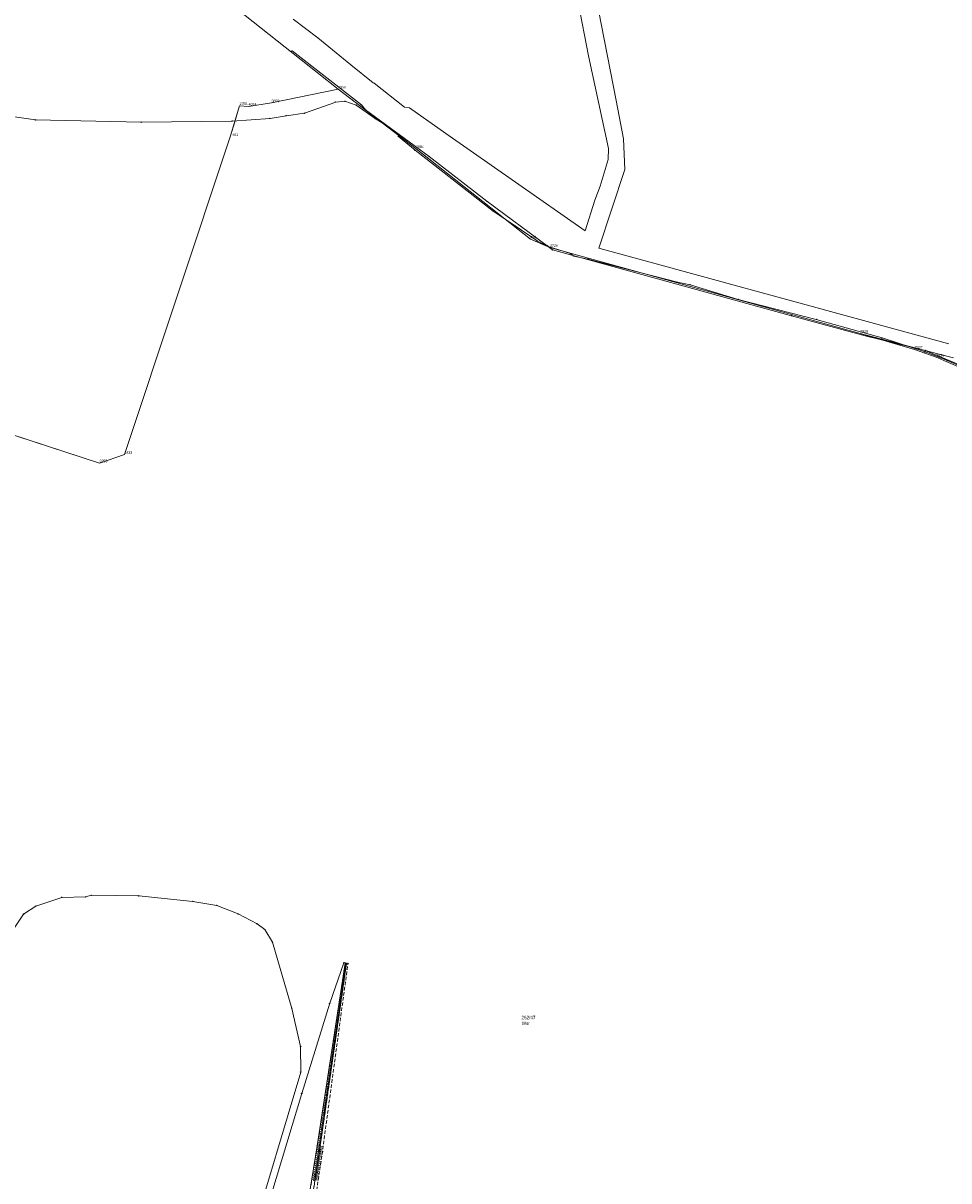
# Model space of a CAD drawing. Header units: metres. Extents: x 5548743 to 5556416, y 5707500 to 5714000.
# Tile 125 of 244: x 5552889 to 5553291, y 5711502 to 5712006. Entities that reach past the tile are written whole.
import ezdxf
from ezdxf.enums import TextEntityAlignment as Align

# ---------------------------------------------------------------- set-up
doc = ezdxf.new("R2010")
doc.units = ezdxf.units.M
doc.linetypes.add('1.5_0.75', pattern=[2.25, 1.5, -0.75])
doc.linetypes.add('219-1000', pattern=[0])
doc.layers.get('0').update_dxf_attribs({"color": 2, "lineweight": 5})
doc.styles.get("Standard").update_dxf_attribs({"font": 'Working1250', "width": 0.75})

# ---------------------------------------------------------------- blocks, each defined once
blk = doc.blocks.new('203')
at = {"linetype": 'Continuous', "lineweight": 0}
h = blk.add_hatch(color=0, dxfattribs=at)
edge = h.paths.add_edge_path()
edge.add_arc((0, 0), 0.09, 0, 360)
blk = doc.blocks.new('PIKIETAW1891')
at = {"color": 0}
blk.add_circle((0, 0), 0.09, dxfattribs=at)

msp = doc.modelspace()

# ---------------------------------------------------------------- linework, layer by layer
at = {"layer": '000 Inne (niezydentyfikowane)', "color": 7, "linetype": 'CONTINUOUS', "lineweight": 18, "flags": 128}
for points in [[(5553028.56, 5711592.07), (5553027.93, 5711592.16)], [(5553028.63, 5711592.56), (5553028, 5711592.65)], [(5553028.7, 5711593.06), (5553028.08, 5711593.15)], [(5553028.78, 5711593.55), (5553028.15, 5711593.64)], [(5553028.85, 5711594.05), (5553028.23, 5711594.14)], [(5553028.6, 5711592.31), (5553028.28, 5711592.36)], [(5553028.92, 5711594.55), (5553028.31, 5711594.63)], [(5553028.67, 5711592.81), (5553028.35, 5711592.86)], [(5553028.99, 5711595.04), (5553028.38, 5711595.13)], [(5553028.74, 5711593.31), (5553028.43, 5711593.35)], [(5553029.06, 5711595.54), (5553028.46, 5711595.62)], [(5553028.81, 5711593.8), (5553028.5, 5711593.85)], [(5553029.13, 5711596.03), (5553028.53, 5711596.12)], [(5553028.88, 5711594.3), (5553028.58, 5711594.34)], [(5553029.2, 5711596.53), (5553028.61, 5711596.61)], [(5553028.95, 5711594.79), (5553028.65, 5711594.84)], [(5553029.03, 5711595.29), (5553028.72, 5711595.33)], [(5553029.1, 5711595.78), (5553028.8, 5711595.83)], [(5553029.17, 5711596.28), (5553028.87, 5711596.32)], [(5553029.24, 5711596.78), (5553028.94, 5711596.82)], [(5553027.84, 5711587.11), (5553027.17, 5711587.21)], [(5553027.92, 5711587.61), (5553027.25, 5711587.7)], [(5553027.99, 5711588.1), (5553027.32, 5711588.2)], [(5553028.06, 5711588.6), (5553027.4, 5711588.69)], [(5553027.81, 5711586.86), (5553027.47, 5711586.91)], [(5553028.13, 5711589.09), (5553027.48, 5711589.19)], [(5553028.2, 5711589.59), (5553027.55, 5711589.68)], [(5553027.88, 5711587.36), (5553027.55, 5711587.41)], [(5553027.95, 5711587.85), (5553027.62, 5711587.9)], [(5553028.27, 5711590.08), (5553027.63, 5711590.18)], [(5553028.02, 5711588.35), (5553027.69, 5711588.4)], [(5553028.35, 5711590.58), (5553027.7, 5711590.67)], [(5553028.1, 5711588.85), (5553027.77, 5711588.89)], [(5553028.42, 5711591.08), (5553027.78, 5711591.17)], [(5553028.17, 5711589.34), (5553027.84, 5711589.39)], [(5553028.49, 5711591.57), (5553027.85, 5711591.66)], [(5553028.24, 5711589.84), (5553027.91, 5711589.88)], [(5553028.31, 5711590.33), (5553027.99, 5711590.38)], [(5553028.38, 5711590.83), (5553028.06, 5711590.87)], [(5553028.45, 5711591.32), (5553028.13, 5711591.37)], [(5553028.52, 5711591.82), (5553028.21, 5711591.87)], [(5553027.13, 5711582.15), (5553026.42, 5711582.26)], [(5553027.2, 5711582.65), (5553026.49, 5711582.75)], [(5553027.27, 5711583.15), (5553026.57, 5711583.25)], [(5553027.34, 5711583.64), (5553026.65, 5711583.74)], [(5553027.42, 5711584.14), (5553026.72, 5711584.24)], [(5553027.09, 5711581.91), (5553026.74, 5711581.96)], [(5553027.49, 5711584.63), (5553026.8, 5711584.73)], [(5553027.16, 5711582.4), (5553026.81, 5711582.45)], [(5553027.56, 5711585.13), (5553026.87, 5711585.23)], [(5553027.24, 5711582.9), (5553026.88, 5711582.95)], [(5553027.63, 5711585.62), (5553026.95, 5711585.72)], [(5553027.31, 5711583.39), (5553026.96, 5711583.44)], [(5553027.7, 5711586.12), (5553027.02, 5711586.22)], [(5553027.38, 5711583.89), (5553027.03, 5711583.94)], [(5553027.77, 5711586.62), (5553027.1, 5711586.71)], [(5553027.45, 5711584.38), (5553027.1, 5711584.43)], [(5553027.52, 5711584.88), (5553027.18, 5711584.93)], [(5553027.59, 5711585.38), (5553027.25, 5711585.43)], [(5553027.67, 5711585.87), (5553027.33, 5711585.92)], [(5553027.74, 5711586.37), (5553027.4, 5711586.42)], [(5553026.34, 5711576.69), (5553025.59, 5711576.8)], [(5553026.41, 5711577.19), (5553025.66, 5711577.3)], [(5553026.48, 5711577.69), (5553025.74, 5711577.8)], [(5553026.56, 5711578.19), (5553025.82, 5711578.3)], [(5553026.63, 5711578.69), (5553025.89, 5711578.79)], [(5553026.7, 5711579.18), (5553025.97, 5711579.29)], [(5553026.38, 5711576.94), (5553026, 5711577)], [(5553026.77, 5711579.68), (5553026.04, 5711579.78)], [(5553026.45, 5711577.44), (5553026.07, 5711577.5)], [(5553026.84, 5711580.17), (5553026.12, 5711580.28)], [(5553026.52, 5711577.94), (5553026.15, 5711578)], [(5553026.91, 5711580.67), (5553026.19, 5711580.77)], [(5553026.59, 5711578.44), (5553026.22, 5711578.49)], [(5553026.99, 5711581.16), (5553026.27, 5711581.27)], [(5553026.66, 5711578.93), (5553026.3, 5711578.99)], [(5553027.06, 5711581.66), (5553026.34, 5711581.76)], [(5553026.73, 5711579.43), (5553026.37, 5711579.48)], [(5553026.81, 5711579.92), (5553026.44, 5711579.98)], [(5553026.88, 5711580.42), (5553026.52, 5711580.47)], [(5553026.95, 5711580.92), (5553026.59, 5711580.97)], [(5553027.02, 5711581.41), (5553026.66, 5711581.46)], [(5553025.67, 5711572.06), (5553024.88, 5711572.17)], [(5553025.75, 5711572.59), (5553024.96, 5711572.7)], [(5553025.82, 5711573.11), (5553025.04, 5711573.22)], [(5553025.9, 5711573.63), (5553025.12, 5711573.74)], [(5553025.97, 5711574.15), (5553025.2, 5711574.26)], [(5553025.63, 5711571.8), (5553025.24, 5711571.85)], [(5553026.05, 5711574.66), (5553025.28, 5711574.77)], [(5553025.71, 5711572.32), (5553025.32, 5711572.38)], [(5553026.12, 5711575.17), (5553025.36, 5711575.28)], [(5553025.78, 5711572.85), (5553025.39, 5711572.9)], [(5553026.19, 5711575.68), (5553025.43, 5711575.79)], [(5553025.86, 5711573.37), (5553025.47, 5711573.43)], [(5553026.27, 5711576.19), (5553025.51, 5711576.3)], [(5553025.93, 5711573.89), (5553025.55, 5711573.94)], [(5553026.01, 5711574.4), (5553025.62, 5711574.46)], [(5553026.08, 5711574.92), (5553025.7, 5711574.97)], [(5553026.16, 5711575.43), (5553025.78, 5711575.48)], [(5553026.23, 5711575.94), (5553025.85, 5711575.99)], [(5553026.3, 5711576.44), (5553025.93, 5711576.5)], [(5553024.89, 5711566.65), (5553024.06, 5711566.77)], [(5553024.97, 5711567.2), (5553024.14, 5711567.32)], [(5553025.05, 5711567.75), (5553024.23, 5711567.87)], [(5553025.13, 5711568.3), (5553024.31, 5711568.42)], [(5553025.21, 5711568.85), (5553024.39, 5711568.97)], [(5553025.28, 5711569.39), (5553024.48, 5711569.51)], [(5553024.93, 5711566.93), (5553024.51, 5711566.99)], [(5553025.36, 5711569.93), (5553024.56, 5711570.05)], [(5553025.01, 5711567.48), (5553024.6, 5711567.54)], [(5553025.44, 5711570.47), (5553024.64, 5711570.58)], [(5553025.09, 5711568.03), (5553024.68, 5711568.09)], [(5553025.52, 5711571), (5553024.72, 5711571.12)], [(5553025.17, 5711568.58), (5553024.76, 5711568.63)], [(5553025.59, 5711571.53), (5553024.8, 5711571.65)], [(5553025.25, 5711569.12), (5553024.84, 5711569.18)], [(5553025.32, 5711569.66), (5553024.92, 5711569.72)], [(5553025.4, 5711570.2), (5553025, 5711570.26)], [(5553025.48, 5711570.73), (5553025.08, 5711570.79)], [(5553025.56, 5711571.27), (5553025.16, 5711571.32)], [(5553024.23, 5711562.11), (5553023.37, 5711562.24)], [(5553024.32, 5711562.69), (5553023.46, 5711562.82)], [(5553024.4, 5711563.27), (5553023.54, 5711563.39)], [(5553024.48, 5711563.84), (5553023.63, 5711563.96)], [(5553024.56, 5711564.41), (5553023.72, 5711564.53)], [(5553024.19, 5711561.82), (5553023.76, 5711561.89)], [(5553024.65, 5711564.97), (5553023.8, 5711565.09)], [(5553024.28, 5711562.4), (5553023.84, 5711562.47)], [(5553024.73, 5711565.53), (5553023.89, 5711565.66)], [(5553024.36, 5711562.98), (5553023.93, 5711563.04)], [(5553024.81, 5711566.09), (5553023.97, 5711566.21)], [(5553024.44, 5711563.55), (5553024.01, 5711563.61)], [(5553024.52, 5711564.12), (5553024.1, 5711564.18)], [(5553024.61, 5711564.69), (5553024.18, 5711564.75)], [(5553024.69, 5711565.25), (5553024.27, 5711565.31)], [(5553024.77, 5711565.81), (5553024.35, 5711565.87)], [(5553024.85, 5711566.37), (5553024.43, 5711566.43)], [(5553023.46, 5711556.78), (5553022.56, 5711556.91)], [(5553023.55, 5711557.38), (5553022.65, 5711557.52)], [(5553023.64, 5711557.99), (5553022.74, 5711558.12)], [(5553023.72, 5711558.59), (5553022.83, 5711558.71)], [(5553023.81, 5711559.18), (5553022.92, 5711559.31)], [(5553023.9, 5711559.77), (5553023.01, 5711559.9)], [(5553023.51, 5711557.08), (5553023.05, 5711557.15)], [(5553023.98, 5711560.36), (5553023.1, 5711560.49)], [(5553023.59, 5711557.69), (5553023.14, 5711557.75)], [(5553024.07, 5711560.95), (5553023.19, 5711561.08)], [(5553023.68, 5711558.29), (5553023.23, 5711558.35)], [(5553024.15, 5711561.53), (5553023.28, 5711561.66)], [(5553023.77, 5711558.88), (5553023.32, 5711558.95)], [(5553023.85, 5711559.48), (5553023.41, 5711559.54)], [(5553023.94, 5711560.07), (5553023.5, 5711560.13)], [(5553024.02, 5711560.66), (5553023.58, 5711560.72)], [(5553024.11, 5711561.24), (5553023.67, 5711561.31)], [(5553022.75, 5711551.82), (5553021.8, 5711551.96)], [(5553022.84, 5711552.45), (5553021.9, 5711552.59)], [(5553022.93, 5711553.08), (5553021.99, 5711553.22)], [(5553023.02, 5711553.71), (5553022.09, 5711553.84)], [(5553023.11, 5711554.33), (5553022.18, 5711554.46)], [(5553023.2, 5711554.94), (5553022.28, 5711555.08)], [(5553022.79, 5711552.14), (5553022.32, 5711552.21)], [(5553023.29, 5711555.56), (5553022.37, 5711555.69)], [(5553022.88, 5711552.77), (5553022.41, 5711552.84)], [(5553023.38, 5711556.17), (5553022.46, 5711556.3)], [(5553022.97, 5711553.39), (5553022.51, 5711553.46)], [(5553023.06, 5711554.02), (5553022.6, 5711554.08)], [(5553023.15, 5711554.64), (5553022.69, 5711554.7)], [(5553023.24, 5711555.25), (5553022.78, 5711555.32)], [(5553023.33, 5711555.87), (5553022.87, 5711555.93)], [(5553023.42, 5711556.48), (5553022.96, 5711556.54)], [(5553022, 5711546.65), (5553021.01, 5711546.8)], [(5553022.1, 5711547.31), (5553021.11, 5711547.45)], [(5553022.19, 5711547.97), (5553021.21, 5711548.11)], [(5553022.28, 5711548.62), (5553021.31, 5711548.76)], [(5553022.38, 5711549.27), (5553021.41, 5711549.41)], [(5553022.47, 5711549.91), (5553021.51, 5711550.05)], [(5553022.05, 5711546.98), (5553021.56, 5711547.05)], [(5553022.56, 5711550.55), (5553021.61, 5711550.69)], [(5553022.14, 5711547.64), (5553021.65, 5711547.71)], [(5553022.66, 5711551.19), (5553021.7, 5711551.33)], [(5553022.24, 5711548.29), (5553021.75, 5711548.36)], [(5553022.33, 5711548.94), (5553021.85, 5711549.01)], [(5553022.42, 5711549.59), (5553021.94, 5711549.66)], [(5553022.52, 5711550.23), (5553022.04, 5711550.3)], [(5553022.61, 5711550.87), (5553022.13, 5711550.94)], [(5553022.7, 5711551.51), (5553022.23, 5711551.57)], [(5553021.32, 5711541.95), (5553020.3, 5711542.1)], [(5553021.42, 5711542.63), (5553020.4, 5711542.78)], [(5553021.52, 5711543.31), (5553020.5, 5711543.46)], [(5553021.62, 5711543.99), (5553020.61, 5711544.13)], [(5553021.71, 5711544.66), (5553020.71, 5711544.8)], [(5553021.27, 5711541.61), (5553020.76, 5711541.68)], [(5553021.81, 5711545.33), (5553020.81, 5711545.47)], [(5553021.37, 5711542.29), (5553020.86, 5711542.37)], [(5553021.91, 5711545.99), (5553020.91, 5711546.14)], [(5553021.47, 5711542.97), (5553020.96, 5711543.05)], [(5553021.57, 5711543.65), (5553021.06, 5711543.72)], [(5553021.66, 5711544.32), (5553021.16, 5711544.4)], [(5553021.76, 5711544.99), (5553021.26, 5711545.07)], [(5553021.86, 5711545.66), (5553021.36, 5711545.73)], [(5553021.95, 5711546.32), (5553021.46, 5711546.4)], [(5553020.51, 5711536.36), (5553019.45, 5711536.52)], [(5553020.62, 5711537.07), (5553019.55, 5711537.23)], [(5553020.72, 5711537.78), (5553019.66, 5711537.93)], [(5553020.82, 5711538.49), (5553019.77, 5711538.64)], [(5553020.92, 5711539.19), (5553019.88, 5711539.34)], [(5553021.02, 5711539.88), (5553019.98, 5711540.03)], [(5553020.57, 5711536.72), (5553020.03, 5711536.79)], [(5553021.12, 5711540.58), (5553020.09, 5711540.73)], [(5553020.67, 5711537.43), (5553020.14, 5711537.5)], [(5553021.22, 5711541.27), (5553020.19, 5711541.41)], [(5553020.77, 5711538.13), (5553020.24, 5711538.21)], [(5553020.87, 5711538.84), (5553020.35, 5711538.91)], [(5553020.97, 5711539.53), (5553020.45, 5711539.61)], [(5553021.07, 5711540.23), (5553020.55, 5711540.3)], [(5553021.17, 5711540.92), (5553020.66, 5711541)], [(5553019.89, 5711532.01), (5553018.78, 5711532.17)], [(5553019.99, 5711532.75), (5553018.9, 5711532.91)], [(5553020.1, 5711533.48), (5553019.01, 5711533.64)], [(5553020.2, 5711534.2), (5553019.12, 5711534.36)], [(5553020.31, 5711534.93), (5553019.23, 5711535.08)], [(5553019.83, 5711531.64), (5553019.28, 5711531.72)], [(5553020.41, 5711535.65), (5553019.34, 5711535.8)], [(5553019.94, 5711532.38), (5553019.39, 5711532.46)], [(5553020.04, 5711533.11), (5553019.5, 5711533.19)], [(5553020.15, 5711533.84), (5553019.61, 5711533.92)], [(5553020.25, 5711534.57), (5553019.71, 5711534.64)], [(5553020.36, 5711535.29), (5553019.82, 5711535.37)], [(5553020.46, 5711536), (5553019.93, 5711536.08)], [(5553019.13, 5711526.77), (5553017.99, 5711526.93)], [(5553019.24, 5711527.53), (5553018.1, 5711527.69)], [(5553019.35, 5711528.28), (5553018.22, 5711528.45)], [(5553019.46, 5711529.04), (5553018.33, 5711529.2)], [(5553019.56, 5711529.79), (5553018.45, 5711529.95)], [(5553019.07, 5711526.38), (5553018.5, 5711526.47)], [(5553019.67, 5711530.53), (5553018.56, 5711530.69)], [(5553019.18, 5711527.15), (5553018.61, 5711527.23)], [(5553019.78, 5711531.28), (5553018.67, 5711531.44)], [(5553019.29, 5711527.91), (5553018.73, 5711527.99)], [(5553019.4, 5711528.66), (5553018.84, 5711528.74)], [(5553019.51, 5711529.41), (5553018.95, 5711529.49)], [(5553019.62, 5711530.16), (5553019.06, 5711530.24)], [(5553019.73, 5711530.91), (5553019.17, 5711530.99)], [(5553018.34, 5711521.32), (5553017.16, 5711521.49)], [(5553018.46, 5711522.11), (5553017.28, 5711522.28)], [(5553018.57, 5711522.9), (5553017.4, 5711523.07)], [(5553018.68, 5711523.68), (5553017.52, 5711523.85)], [(5553018.79, 5711524.46), (5553017.63, 5711524.62)], [(5553018.91, 5711525.23), (5553017.75, 5711525.4)], [(5553018.4, 5711521.72), (5553017.81, 5711521.8)], [(5553019.02, 5711526), (5553017.87, 5711526.17)], [(5553018.51, 5711522.51), (5553017.92, 5711522.59)], [(5553018.63, 5711523.29), (5553018.04, 5711523.37)], [(5553018.74, 5711524.07), (5553018.16, 5711524.15)], [(5553018.85, 5711524.84), (5553018.27, 5711524.93)], [(5553018.96, 5711525.62), (5553018.39, 5711525.7)], [(5553017.63, 5711516.5), (5553016.42, 5711516.69)], [(5553017.76, 5711517.31), (5553016.55, 5711517.5)], [(5553017.88, 5711518.12), (5553016.67, 5711518.3)], [(5553018, 5711518.93), (5553016.79, 5711519.1)], [(5553018.11, 5711519.73), (5553016.91, 5711519.9)], [(5553018.23, 5711520.53), (5553017.04, 5711520.7)], [(5553017.7, 5711516.91), (5553017.09, 5711517)], [(5553017.82, 5711517.72), (5553017.21, 5711517.81)], [(5553017.94, 5711518.52), (5553017.33, 5711518.61)], [(5553018.05, 5711519.33), (5553017.45, 5711519.42)], [(5553018.17, 5711520.13), (5553017.57, 5711520.22)], [(5553017.67, 5711516.72), (5553018.32, 5711516.62)], [(5553018.28, 5711520.93), (5553017.69, 5711521.01)], [(5553017.75, 5711517.29), (5553019.04, 5711517.09)], [(5553016.87, 5711511.51), (5553015.6, 5711511.71)], [(5553017, 5711512.36), (5553015.74, 5711512.55)], [(5553017.13, 5711513.2), (5553015.88, 5711513.39)], [(5553017.26, 5711514.03), (5553016.01, 5711514.22)], [(5553017.38, 5711514.86), (5553016.15, 5711515.05)], [(5553017.51, 5711515.68), (5553016.28, 5711515.87)], [(5553016.94, 5711511.94), (5553016.31, 5711512.03)], [(5553017.07, 5711512.78), (5553016.44, 5711512.87)], [(5553017.19, 5711513.62), (5553016.57, 5711513.71)], [(5553017.32, 5711514.45), (5553016.7, 5711514.54)], [(5553017.45, 5711515.27), (5553016.83, 5711515.37)], [(5553016.85, 5711511.38), (5553017.52, 5711511.28)], [(5553016.92, 5711511.83), (5553018.26, 5711511.62)], [(5553017.57, 5711516.09), (5553016.96, 5711516.19)], [(5553016.99, 5711512.27), (5553017.66, 5711512.17)], [(5553017.06, 5711512.72), (5553018.39, 5711512.52)], [(5553017.12, 5711513.16), (5553017.79, 5711513.06)], [(5553017.19, 5711513.61), (5553018.52, 5711513.4)], [(5553017.26, 5711514.05), (5553017.92, 5711513.95)], [(5553017.33, 5711514.49), (5553018.65, 5711514.29)], [(5553017.39, 5711514.93), (5553018.06, 5711514.83)], [(5553017.46, 5711515.37), (5553018.78, 5711515.17)], [(5553017.53, 5711515.81), (5553018.18, 5711515.71)], [(5553017.6, 5711516.25), (5553018.9, 5711516.05)], [(5553016.08, 5711506.32), (5553014.76, 5711506.52)], [(5553016.21, 5711507.2), (5553014.9, 5711507.4)], [(5553016.35, 5711508.08), (5553015.04, 5711508.27)], [(5553016.48, 5711508.94), (5553015.19, 5711509.14)], [(5553016.61, 5711509.81), (5553015.33, 5711510)], [(5553016.74, 5711510.66), (5553015.47, 5711510.86)], [(5553016.15, 5711506.76), (5553015.49, 5711506.86)], [(5553016.28, 5711507.64), (5553015.63, 5711507.74)], [(5553016.41, 5711508.51), (5553015.76, 5711508.61)], [(5553016.55, 5711509.38), (5553015.9, 5711509.47)], [(5553016.68, 5711510.23), (5553016.04, 5711510.33)], [(5553016.09, 5711506.41), (5553017.47, 5711506.2)], [(5553016.16, 5711506.87), (5553016.85, 5711506.76)], [(5553016.81, 5711511.09), (5553016.17, 5711511.19)], [(5553016.23, 5711507.32), (5553017.6, 5711507.11)], [(5553016.3, 5711507.78), (5553016.98, 5711507.67)], [(5553016.37, 5711508.23), (5553017.73, 5711508.02)], [(5553016.44, 5711508.68), (5553017.12, 5711508.58)], [(5553016.51, 5711509.13), (5553017.87, 5711508.93)], [(5553016.58, 5711509.59), (5553017.26, 5711509.48)], [(5553016.65, 5711510.04), (5553018, 5711509.83)], [(5553016.72, 5711510.49), (5553017.39, 5711510.38)], [(5553016.78, 5711510.93), (5553018.13, 5711510.73)], [(5553015.53, 5711502.75), (5553014.18, 5711502.95)], [(5553015.67, 5711503.65), (5553014.32, 5711503.85)], [(5553015.81, 5711504.55), (5553014.47, 5711504.75)], [(5553015.94, 5711505.44), (5553014.62, 5711505.64)], [(5553015.46, 5711502.29), (5553014.78, 5711502.4)], [(5553015.6, 5711503.2), (5553014.93, 5711503.3)], [(5553015.74, 5711504.1), (5553015.07, 5711504.2)], [(5553015.88, 5711504.99), (5553015.21, 5711505.09)], [(5553016.01, 5711505.88), (5553015.35, 5711505.98)], [(5553015.53, 5711502.72), (5553016.93, 5711502.51)], [(5553015.6, 5711503.19), (5553016.3, 5711503.08)], [(5553015.67, 5711503.65), (5553017.06, 5711503.44)], [(5553015.74, 5711504.11), (5553016.44, 5711504.01)], [(5553015.81, 5711504.57), (5553017.2, 5711504.36)], [(5553015.88, 5711505.03), (5553016.57, 5711504.93)], [(5553015.95, 5711505.49), (5553017.33, 5711505.28)], [(5553016.02, 5711505.95), (5553016.71, 5711505.85)]]:
    msp.add_lwpolyline(points, dxfattribs=at)
at = {"layer": '218-kontur użytku gruntowego', "color": 3, "linetype": 'CONTINUOUS', "lineweight": 18, "flags": 128}
for points in [[(5553146.52, 5711972.1), (5553128.76, 5712063.49)], [(5552978.22, 5712014.61), (5553016.49, 5711984.26)], [(5553130.1, 5712014.69), (5553134.56, 5711991.52)], [(5553016.77, 5711999.35), (5553006.05, 5712007.5)], [(5553031.05, 5711987.69), (5553016.77, 5711999.35)], [(5553134.56, 5711991.52), (5553143.19, 5711951.22)], [(5553040.9, 5711979.87), (5553031.05, 5711987.69)], [(5553016.49, 5711984.26), (5553025.62, 5711977.02)], [(5553041.25, 5711979.61), (5553040.9, 5711979.87)], [(5553054.4, 5711969.23), (5553041.25, 5711979.61)], [(5553025.62, 5711977.02), (5552996.59, 5711971.05)], [(5553059.48, 5711951.14), (5553025.62, 5711977.02)], [(5553025.62, 5711977.02), (5553059.48, 5711951.14)], [(5552982.67, 5711969.79), (5552982.12, 5711967.96)], [(5552986.61, 5711969.58), (5552982.67, 5711969.79)], [(5552996.59, 5711971.05), (5552986.61, 5711969.58)], [(5553149.68, 5711955.5), (5553146.52, 5711972.1)], [(5552982.12, 5711967.96), (5552980.61, 5711962.84)], [(5553056.58, 5711968.94), (5553054.4, 5711969.23)], [(5553072.46, 5711957.83), (5553056.58, 5711968.94)], [(5552980.61, 5711962.84), (5552978.67, 5711956.32)], [(5552978.67, 5711956.32), (5552932.58, 5711818.19)], [(5553133.13, 5711915.38), (5553072.46, 5711957.83)], [(5553150.27, 5711942.07), (5553149.68, 5711955.5)], [(5553109.28, 5711911.79), (5553059.48, 5711951.14)], [(5553059.48, 5711951.14), (5553109.28, 5711911.79)], [(5553143.19, 5711951.22), (5553143.1, 5711946.47)], [(5553143.1, 5711946.47), (5553139.58, 5711934.88)], [(5553138.98, 5711907.89), (5553150.27, 5711942.07)], [(5553139.58, 5711934.88), (5553137.35, 5711928.79)], [(5553137.35, 5711928.79), (5553133.13, 5711915.38)], [(5553117.75, 5711908.14), (5553109.28, 5711911.79)], [(5553109.28, 5711911.79), (5553117.75, 5711908.14)], [(5553252.71, 5711870.83), (5553117.75, 5711908.14)], [(5553117.75, 5711908.14), (5553252.71, 5711870.83)], [(5553291.37, 5711866.35), (5553138.98, 5711907.89)], [(5553289.92, 5711861.03), (5553252.71, 5711870.83)], [(5553252.71, 5711870.83), (5553289.92, 5711861.03)], [(5552921.79, 5711814.41), (5552756.45, 5711868.38)], [(5553293.3, 5711860.14), (5553289.92, 5711861.03)], [(5553289.92, 5711861.03), (5553293.3, 5711860.14)], [(5552932.58, 5711818.19), (5552921.79, 5711814.41)]]:
    msp.add_lwpolyline(points, dxfattribs=at)
at = {"layer": '219-działka ewidencyjna', "color": 7, "linetype": '219-1000', "lineweight": 18, "flags": 128}
for points in [[(5553025.62, 5711977.02), (5552996.59, 5711971.05)], [(5553025.62, 5711977.02), (5553059.48, 5711951.14)], [(5552982.67, 5711969.79), (5552978.67, 5711956.32)], [(5552982.67, 5711969.79), (5552986.61, 5711969.58)], [(5552996.59, 5711971.05), (5552986.61, 5711969.58)], [(5552978.67, 5711956.32), (5552932.58, 5711818.19)], [(5553059.48, 5711951.14), (5553109.28, 5711911.79)], [(5553109.28, 5711911.79), (5553117.75, 5711908.14)], [(5553117.75, 5711908.14), (5553252.71, 5711870.83)], [(5552921.79, 5711814.41), (5552748.79, 5711870.89)], [(5553276.41, 5711863.9), (5553252.71, 5711870.83)], [(5553276.41, 5711863.9), (5553285.84, 5711860.44)], [(5553285.84, 5711860.44), (5553296.51, 5711855.8)], [(5552932.58, 5711818.19), (5552921.79, 5711814.41)]]:
    msp.add_lwpolyline(points, dxfattribs=at)
at = {"layer": 'przewód telekomunikacyjny podziemny', "color": 30, "linetype": 'CONTINUOUS', "lineweight": 18, "flags": 128}
for points in [[(5553005.54, 5711993.68), (5553035.71, 5711970.18), (5553037.47, 5711968.12), (5553065.17, 5711947.76), (5553090.34, 5711928.31), (5553116.56, 5711908.96), (5553118.9, 5711907.13), (5553222.86, 5711878.52), (5553254.96, 5711869.8), (5553281.02, 5711863.46), (5553305.44, 5711853.24)], [(5553304.79, 5711852.62), (5553290.66, 5711859.06), (5553280.99, 5711862.8), (5553262.28, 5711868.83), (5553233.63, 5711876.93), (5553199.69, 5711885.63), (5553178.71, 5711892.01), (5553173.3, 5711893.09), (5553134.27, 5711903.15), (5553128.13, 5711904.48), (5553126.69, 5711905.52), (5553116.49, 5711908.81), (5553112.19, 5711911.05), (5553102.23, 5711917.85), (5553092.98, 5711924.02), (5553059.08, 5711950.45), (5553051.92, 5711956.46), (5553051.51, 5711957.72), (5553047.92, 5711960.34), (5553041.72, 5711964.27), (5553033.44, 5711970.16), (5553028.52, 5711971.77), (5553024.54, 5711971.43), (5553010.9, 5711966.6), (5553002.98, 5711965.49), (5552995.99, 5711964.34), (5552979.49, 5711963.17), (5552939.94, 5711962.7), (5552893.88, 5711963.7), (5552867.18, 5711967.45)]]:
    msp.add_lwpolyline(points, dxfattribs=at)
at = {"layer": 'skarpa nieumocniona', "color": 7, "linetype": '1.5_0.75', "lineweight": 18, "flags": 128}
for points in [[(5552970, 5711354.71), (5552971.36, 5711354.37), (5553012.5, 5711482.89), (5553017.83, 5711517.78), (5553029.26, 5711596.91), (5553028.66, 5711596.96), (5553016.54, 5711517.45), (5553011, 5711483.45)], [(5552970, 5711354.71), (5552971.36, 5711354.37), (5553012.5, 5711482.89), (5553017.83, 5711517.78), (5553029.26, 5711596.91), (5553028.66, 5711596.96), (5553016.54, 5711517.45), (5553011, 5711483.45)], [(5552972.91, 5711354), (5553013.31, 5711480.94), (5553013.73, 5711481.84), (5553014.06, 5711482.8), (5553014.18, 5711483.79), (5553018.76, 5711515.02), (5553029.88, 5711596.85), (5553029.26, 5711596.91), (5553017.83, 5711517.78), (5553012.5, 5711482.89), (5552971.36, 5711354.37)], [(5552972.91, 5711354), (5553013.31, 5711480.94), (5553013.73, 5711481.84), (5553014.06, 5711482.8), (5553014.18, 5711483.79), (5553018.76, 5711515.02), (5553029.88, 5711596.85), (5553029.26, 5711596.91), (5553017.83, 5711517.78), (5553012.5, 5711482.89), (5552971.36, 5711354.37)]]:
    msp.add_lwpolyline(points, close=True, dxfattribs=at)
at = {"layer": 'woda stojąca', "color": 141, "linetype": 'CONTINUOUS', "lineweight": 18, "flags": 128}
msp.add_lwpolyline([(5552987.8, 5711477.39), (5553009.3, 5711549.58), (5553009.25, 5711560.73), (5553005.45, 5711577.29), (5552997.04, 5711606), (5552993.66, 5711611.6), (5552990.32, 5711614.06), (5552982.1, 5711618.33), (5552972.78, 5711622.08), (5552962.35, 5711623.8), (5552938.83, 5711626.21), (5552918.25, 5711626.47), (5552915.64, 5711625.76), (5552905.37, 5711625.52), (5552894.11, 5711621.78), (5552888.71, 5711618.26), (5552885.16, 5711613.08), (5552883.99, 5711611.24), (5552880.83, 5711597.59), (5552873.57, 5711571.15), (5552863.66, 5711534.6), (5552854.03, 5711499.65)], dxfattribs=at)
msp.add_lwpolyline([(5552970, 5711354.71), (5553011, 5711483.45), (5553016.54, 5711517.45), (5553028.66, 5711596.96), (5553028.1, 5711597.1), (5553021.97, 5711579.51), (5553009.78, 5711540.24), (5552994.46, 5711489.39), (5552965.14, 5711393.8), (5552959.08, 5711379.21), (5552955.36, 5711367.38), (5552956.9, 5711357.94)], close=True, dxfattribs=at)

# ---------------------------------------------------------------- block references
at = {"layer": '203-punkt graniczny', "color": 7, "linetype": 'CONTINUOUS', "lineweight": 18}
for p in [(5553025.62, 5711977.02), (5552982.67, 5711969.79), (5552986.61, 5711969.58), (5552996.59, 5711971.05), (5552978.67, 5711956.32), (5553059.48, 5711951.14), (5553109.28, 5711911.79), (5553117.75, 5711908.14), (5553252.71, 5711870.83), (5553276.41, 5711863.9), (5553285.84, 5711860.44), (5552921.79, 5711814.41), (5552932.58, 5711818.19)]:
    msp.add_blockref('203', p, dxfattribs=at)
at = {"layer": 'Punkt roboczy BDOT GESUT K1', "color": 6, "linetype": 'CONTINUOUS', "lineweight": 18}
for p in [(5553005.54, 5711993.68), (5553024.54, 5711971.43), (5553028.52, 5711971.77), (5553033.44, 5711970.16), (5553035.71, 5711970.18), (5553002.98, 5711965.49), (5553010.9, 5711966.6), (5553037.47, 5711968.12), (5552893.88, 5711963.7), (5552939.94, 5711962.7), (5552979.49, 5711963.17), (5552995.99, 5711964.34), (5553041.72, 5711964.27), (5553047.92, 5711960.34), (5553051.51, 5711957.72), (5553051.92, 5711956.46), (5553059.08, 5711950.45), (5553065.17, 5711947.76), (5553090.34, 5711928.31), (5553092.98, 5711924.02), (5553102.23, 5711917.85), (5553112.19, 5711911.05), (5553116.49, 5711908.81), (5553116.56, 5711908.96), (5553118.9, 5711907.13), (5553126.69, 5711905.52), (5553128.13, 5711904.48), (5553134.27, 5711903.15), (5553173.3, 5711893.09), (5553178.71, 5711892.01), (5553199.69, 5711885.63), (5553222.86, 5711878.52), (5553233.63, 5711876.93), (5553254.96, 5711869.8), (5553262.28, 5711868.83), (5553280.99, 5711862.8), (5553281.02, 5711863.46), (5553290.66, 5711859.06), (5552905.37, 5711625.52), (5552915.64, 5711625.76), (5552918.25, 5711626.47), (5552938.83, 5711626.21), (5552962.35, 5711623.8), (5552972.78, 5711622.08), (5552888.71, 5711618.26), (5552894.11, 5711621.78), (5552982.1, 5711618.33), (5552990.32, 5711614.06), (5552993.66, 5711611.6), (5552997.04, 5711606), (5553028.1, 5711597.1), (5553028.66, 5711596.96), (5553028.66, 5711596.96), (5553029.26, 5711596.91), (5553029.26, 5711596.91), (5553029.88, 5711596.85), (5553005.45, 5711577.29), (5553021.97, 5711579.51), (5553009.25, 5711560.73), (5553009.3, 5711549.58), (5553009.78, 5711540.24), (5553016.54, 5711517.45), (5553016.54, 5711517.45), (5553017.83, 5711517.78), (5553017.83, 5711517.78), (5553018.76, 5711515.02)]:
    msp.add_blockref('PIKIETAW1891', p, dxfattribs=at)

# ---------------------------------------------------------------- texts
at = {"layer": '203-punkt graniczny-Atr103', "color": 7, "width": 0.9}
for s, p in [('7356', (5553025.62, 5711977.02)), ('7356', (5553025.62, 5711977.02)), ('2755', (5552982.67, 5711969.79)), ('2755', (5552982.67, 5711969.79)), ('4074', (5552986.61, 5711969.58)), ('4074', (5552986.61, 5711969.58)), ('3859', (5552996.59, 5711971.05)), ('3859', (5552996.59, 5711971.05)), ('4401', (5552978.67, 5711956.32)), ('4401', (5552978.67, 5711956.32)), ('1584', (5553059.48, 5711951.14)), ('1584', (5553059.48, 5711951.14)), ('436', (5553109.28, 5711911.79)), ('436', (5553109.28, 5711911.79)), ('3726', (5553117.75, 5711908.14)), ('3726', (5553117.75, 5711908.14)), ('7928', (5553252.71, 5711870.83)), ('7928', (5553252.71, 5711870.83)), ('7937', (5553276.41, 5711863.9)), ('7937', (5553276.41, 5711863.9)), ('7936', (5553285.84, 5711860.44)), ('7936', (5553285.84, 5711860.44)), ('1933', (5552932.58, 5711818.19)), ('1933', (5552932.58, 5711818.19)), ('3253', (5552921.79, 5711814.41)), ('3253', (5552921.79, 5711814.41))]:
    msp.add_text(s, height=1.125, dxfattribs=at).set_placement(p, align=Align.BOTTOM_LEFT)
at = {"layer": '210-oznaczenie konturu użytku gruntowego', "color": 3, "linetype": 'CONTINUOUS', "lineweight": 18, "width": 0.79}
msp.add_text('Wsr', height=1.5, dxfattribs=at).set_placement((5553105.48, 5711570.04))
at = {"layer": '211-numer działki ewidencyjnej', "color": 7, "linetype": 'CONTINUOUS', "lineweight": 18, "width": 0.79}
msp.add_text('262/47', height=1.5, dxfattribs=at).set_placement((5553105.39, 5711574.04), align=Align.TOP_LEFT)

doc.saveas('drawing.dxf')
